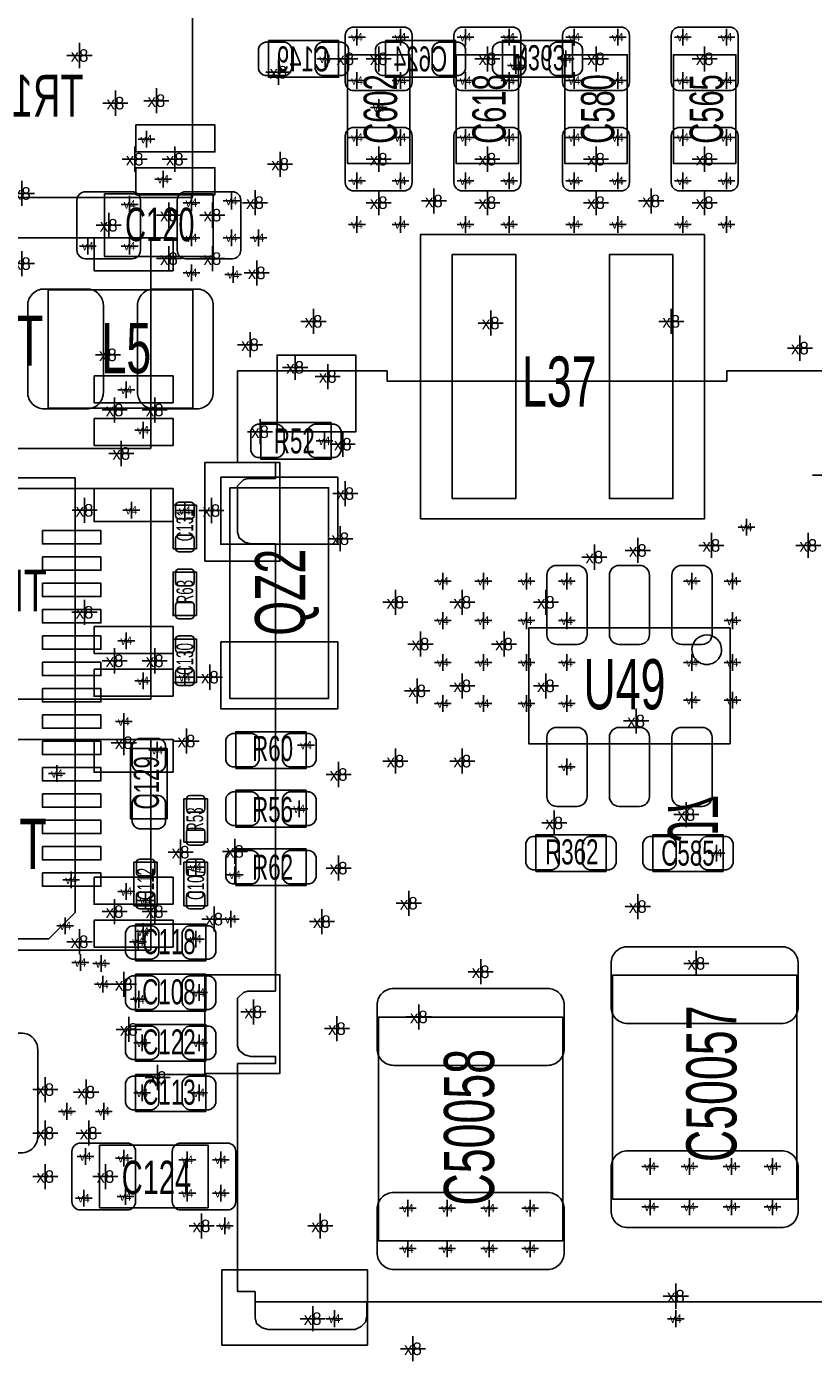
# Model space of a CAD drawing. Extents: x -84 to 336, y -47 to 250.
# Tile 33 of 40: x 4 to 16, y 8 to 29. Entities that reach past the tile are written whole.
import ezdxf
from ezdxf.enums import TextEntityAlignment as Align

# ---------------------------------------------------------------- set-up
doc = ezdxf.new("R2010")
doc.units = 0
for name, color, linetype in [('MA_NCLEGEND-1-2', 7, 'CONTINUOUS'), ('MA_NCLEGEND-14-15', 7, 'CONTINUOUS'), ('MA_NCLEGEND-15-16', 7, 'CONTINUOUS'), ('MA_NCLEGEND-2-3', 7, 'CONTINUOUS'), ('MA_NCLEGEND-3-14', 7, 'CONTINUOUS'), ('PG_ASSEMBLY_BOTTOM', 7, 'CONTINUOUS'), ('PG_ASSEMBLY_TOP', 7, 'CONTINUOUS'), ('PIN_BOTTOM', 7, 'CONTINUOUS'), ('PIN_TOP', 7, 'CONTINUOUS'), ('RD_ASSEMBLY_BOTTOM', 7, 'CONTINUOUS'), ('RD_ASSEMBLY_TOP', 7, 'CONTINUOUS')]:
    doc.layers.add(name, color=color, linetype=linetype)

# ---------------------------------------------------------------- blocks, each defined once
blk = doc.blocks.new('FIGURE_CROSS')
for points in [[(-0.5, 0), (0.5, 0)], [(0, 0.5), (0, -0.5)]]:
    blk.add_lwpolyline(points)

msp = doc.modelspace()

# ---------------------------------------------------------------- linework, layer by layer
at = {"layer": 'PG_ASSEMBLY_BOTTOM'}
for points in [[(1.659128, 29.209238), (1.659128, 26.009346), (6.158992, 26.009346), (6.158992, 29.209238), (1.659128, 29.209238)], [(1.024128, 25.399238), (1.024128, 22.199346), (5.523992, 22.199346), (5.523992, 25.399238), (1.024128, 25.399238)], [(20.301204, 23.376382), (14.278864, 23.376382), (14.278864, 23.22195), (9.116822, 23.22195), (9.116822, 23.376382), (6.844538, 23.376382), (6.844538, 21.986748), (7.418324, 21.986748), (7.418324, 21.743924), (6.99897, 21.743924), (6.93293, 21.72208), (6.844538, 21.633688), (6.844538, 20.927822), (6.866636, 20.839684), (6.955028, 20.77339), (7.043166, 20.751292), (7.418324, 20.751292), (7.418324, 13.956792), (6.99897, 13.956792), (6.93293, 13.934694), (6.844538, 13.846556), (6.844538, 13.118592), (6.866636, 13.052298), (6.955028, 12.986258), (7.043166, 12.96416), (7.418324, 12.96416), (7.418324, 12.85367), (6.844538, 12.85367), (6.844538, 9.39038), (7.10946, 9.39038), (7.10946, 9.235948), (21.801328, 9.235948)], [(1.024128, 21.589238), (1.024128, 18.389346), (5.523992, 18.389346), (5.523992, 21.589238), (1.024128, 21.589238)], [(1.024128, 17.779238), (1.024128, 14.579346), (5.523992, 14.579346), (5.523992, 17.779238), (1.024128, 17.779238)], [(8.807958, 9.235948), (8.807958, 9.015476), (8.78586, 8.927084), (8.71982, 8.861044), (8.631682, 8.816848), (7.308088, 8.816848), (7.219696, 8.838946), (7.131558, 8.904986), (7.10946, 8.993378), (7.10946, 9.235948)]]:
    msp.add_lwpolyline(points, dxfattribs=at)
for points in [[(7.31266, 28.396692), (8.37946, 28.396692), (8.37946, 27.837892), (7.31266, 27.837892)], [(9.09066, 28.396692), (10.15746, 28.396692), (10.15746, 27.837892), (9.09066, 27.837892)], [(11.93546, 27.837892), (10.86866, 27.837892), (10.86866, 28.396692), (11.93546, 28.396692)]]:
    msp.add_lwpolyline(points, close=True, dxfattribs=at)
at = {"layer": 'PG_ASSEMBLY_TOP'}
for points in [[(9.46404, 26.529792), (8.51408, 26.529792), (8.51408, 28.180792), (9.46404, 28.180792)], [(11.11504, 26.529792), (10.16508, 26.529792), (10.16508, 28.180792), (11.11504, 28.180792)], [(12.76604, 26.529792), (11.81608, 26.529792), (11.81608, 28.180792), (12.76604, 28.180792)], [(14.41704, 26.529792), (13.46708, 26.529792), (13.46708, 28.180792), (14.41704, 28.180792)], [(6.473698, 26.064972), (6.473698, 25.115012), (4.822698, 25.115012), (4.822698, 26.064972)], [(13.94206, 25.450292), (9.62406, 25.450292), (9.62406, 21.132292), (13.94206, 21.132292)], [(8.26516, 22.593554), (7.19836, 22.593554), (7.19836, 22.034754), (8.26516, 22.034754)], [(6.81736, 17.335754), (7.88416, 17.335754), (7.88416, 17.894554), (6.81736, 17.894554)], [(5.77596, 16.573754), (5.77596, 17.640554), (5.21716, 17.640554), (5.21716, 16.573754)], [(7.88416, 17.005554), (6.81736, 17.005554), (6.81736, 16.446754), (7.88416, 16.446754)], [(11.37666, 15.772892), (12.44346, 15.772892), (12.44346, 16.331692), (11.37666, 16.331692)], [(13.15466, 15.772892), (14.22146, 15.772892), (14.22146, 16.331692), (13.15466, 16.331692)], [(6.81736, 15.557754), (7.88416, 15.557754), (7.88416, 16.116554), (6.81736, 16.116554)], [(5.29336, 14.414754), (6.36016, 14.414754), (6.36016, 14.973554), (5.29336, 14.973554)], [(6.36016, 14.211554), (5.29336, 14.211554), (5.29336, 13.652754), (6.36016, 13.652754)], [(5.29336, 12.890754), (6.36016, 12.890754), (6.36016, 13.449554), (5.29336, 13.449554)], [(5.29336, 12.128754), (6.36016, 12.128754), (6.36016, 12.687554), (5.29336, 12.687554)], [(4.74726, 10.663174), (4.74726, 11.613134), (6.39826, 11.613134), (6.39826, 10.663174)]]:
    msp.add_lwpolyline(points, close=True, dxfattribs=at)
for points in [[(3.964686, 22.811232), (3.964686, 24.611076), (6.164834, 24.611076), (6.164834, 22.811232), (3.964686, 22.811232)], [(4.37388, 21.750274), (-2.62636, 21.750274), (-2.62636, 14.750034), (3.97383, 14.750034), (4.37388, 15.150084), (4.37388, 21.750274)], [(6.727698, 21.6027), (6.727698, 18.402808), (8.227822, 18.402808), (8.227822, 21.6027), (6.727698, 21.6027)], [(6.22046, 20.675854), (6.22046, 21.336254), (5.86486, 21.336254), (5.86486, 20.675854), (6.22046, 20.675854)], [(6.22046, 19.659854), (6.22046, 20.320254), (5.86486, 20.320254), (5.86486, 19.659854), (6.22046, 19.659854)], [(14.329156, 19.472402), (14.329156, 17.712182), (11.268964, 17.712182), (11.268964, 19.472402), (14.329156, 19.472402)], [(5.86486, 19.304254), (5.86486, 18.643854), (6.22046, 18.643854), (6.22046, 19.304254), (5.86486, 19.304254)], [(6.38556, 16.218154), (6.38556, 16.878554), (6.02996, 16.878554), (6.02996, 16.218154), (6.38556, 16.218154)], [(5.26796, 15.913354), (5.26796, 15.252954), (5.62356, 15.252954), (5.62356, 15.913354), (5.26796, 15.913354)], [(6.02996, 15.913354), (6.02996, 15.252954), (6.38556, 15.252954), (6.38556, 15.913354), (6.02996, 15.913354)], [(15.342108, 10.79627), (15.342108, 14.196314), (12.542012, 14.196314), (12.542012, 10.79627), (15.342108, 10.79627)], [(11.786108, 10.16127), (11.786108, 13.561314), (8.986012, 13.561314), (8.986012, 10.16127), (11.786108, 10.16127)]]:
    msp.add_lwpolyline(points, dxfattribs=at)
msp.add_lwpolyline([(14.198854, 19.142202, 0.999835), (13.749274, 19.142456, 1.000165), (14.198854, 19.142202)], format="xyb", dxfattribs=at)
at = {"layer": 'PIN_BOTTOM'}
for points in [[(7.26186, 28.371292), (7.56666, 28.371292, -0.294587), (7.66826, 28.269692), (7.66826, 27.964892, -0.294587), (7.56666, 27.863292), (7.26186, 27.863292, -0.294587), (7.16026, 27.964892), (7.16026, 28.269692, -0.294587)], [(8.12546, 28.371292), (8.43026, 28.371292, -0.294587), (8.53186, 28.269692), (8.53186, 27.964892, -0.294587), (8.43026, 27.863292), (8.12546, 27.863292, -0.294587), (8.02386, 27.964892), (8.02386, 28.269692, -0.294587)], [(9.03986, 28.371292), (9.34466, 28.371292, -0.294587), (9.44626, 28.269692), (9.44626, 27.964892, -0.294587), (9.34466, 27.863292), (9.03986, 27.863292, -0.294587), (8.93826, 27.964892), (8.93826, 28.269692, -0.294587)], [(9.90346, 28.371292), (10.20826, 28.371292, -0.294587), (10.30986, 28.269692), (10.30986, 27.964892, -0.294587), (10.20826, 27.863292), (9.90346, 27.863292, -0.294587), (9.80186, 27.964892), (9.80186, 28.269692, -0.294587)], [(11.12266, 27.863292), (10.81786, 27.863292, -0.294587), (10.71626, 27.964892), (10.71626, 28.269692, -0.294587), (10.81786, 28.371292), (11.12266, 28.371292, -0.294587), (11.22426, 28.269692), (11.22426, 27.964892, -0.294587)], [(11.98626, 27.863292), (11.68146, 27.863292, -0.294587), (11.57986, 27.964892), (11.57986, 28.269692, -0.294587), (11.68146, 28.371292), (11.98626, 28.371292, -0.294587), (12.08786, 28.269692), (12.08786, 27.964892, -0.294587)]]:
    msp.add_lwpolyline(points, format="xyb", close=True, dxfattribs=at)
for points in [[(5.299202, 27.114246), (5.299202, 26.70429), (6.499098, 26.70429), (6.499098, 27.114246)], [(5.299202, 26.46426), (5.299202, 26.054304), (6.499098, 26.054304), (6.499098, 26.46426)], [(4.664202, 25.399365), (4.664202, 24.899239), (5.864098, 24.899239), (5.864098, 25.399365)], [(7.445756, 22.449536), (8.639556, 22.449536), (8.639556, 23.617936), (7.445756, 23.617936)], [(4.664202, 23.304246), (4.664202, 22.89429), (5.864098, 22.89429), (5.864098, 23.304246)], [(4.664202, 22.65426), (4.664202, 22.244304), (5.864098, 22.244304), (5.864098, 22.65426)], [(6.345936, 20.484592), (7.488936, 20.484592), (7.488936, 21.983192), (6.345936, 21.983192)], [(4.664202, 21.589365), (4.664202, 21.089239), (5.864098, 21.089239), (5.864098, 21.589365)], [(4.664202, 19.494246), (4.664202, 19.08429), (5.864098, 19.08429), (5.864098, 19.494246)], [(4.664202, 18.84426), (4.664202, 18.434304), (5.864098, 18.434304), (5.864098, 18.84426)], [(4.664202, 17.779365), (4.664202, 17.279239), (5.864098, 17.279239), (5.864098, 17.779365)], [(4.664202, 15.684246), (4.664202, 15.27429), (5.864098, 15.27429), (5.864098, 15.684246)], [(4.664202, 15.03426), (4.664202, 14.624304), (5.864098, 14.624304), (5.864098, 15.03426)], [(6.345936, 12.704572), (7.488936, 12.704572), (7.488936, 14.203172), (6.345936, 14.203172)], [(6.607556, 8.577326), (8.817356, 8.577326), (8.817356, 9.720326), (6.607556, 9.720326)]]:
    msp.add_lwpolyline(points, close=True, dxfattribs=at)
at = {"layer": 'PIN_TOP'}
for points in [[(9.37006, 27.634692), (8.60806, 27.634692, -0.414214), (8.48106, 27.761692), (8.48106, 28.472892, -0.414214), (8.60806, 28.599892), (9.37006, 28.599892, -0.414214), (9.49706, 28.472892), (9.49706, 27.761692, -0.414214)], [(11.02106, 27.634692), (10.25906, 27.634692, -0.414214), (10.13206, 27.761692), (10.13206, 28.472892, -0.414214), (10.25906, 28.599892), (11.02106, 28.599892, -0.414214), (11.14806, 28.472892), (11.14806, 27.761692, -0.414214)], [(12.67206, 27.634692), (11.91006, 27.634692, -0.414214), (11.78306, 27.761692), (11.78306, 28.472892, -0.414214), (11.91006, 28.599892), (12.67206, 28.599892, -0.414214), (12.79906, 28.472892), (12.79906, 27.761692, -0.414214)], [(14.32306, 27.634692), (13.56106, 27.634692, -0.414214), (13.43406, 27.761692), (13.43406, 28.472892, -0.414214), (13.56106, 28.599892), (14.32306, 28.599892, -0.414214), (14.45006, 28.472892), (14.45006, 27.761692, -0.414214)], [(9.37006, 26.110692), (8.60806, 26.110692, -0.414214), (8.48106, 26.237692), (8.48106, 26.948892, -0.414214), (8.60806, 27.075892), (9.37006, 27.075892, -0.414214), (9.49706, 26.948892), (9.49706, 26.237692, -0.414214)], [(11.02106, 26.110692), (10.25906, 26.110692, -0.414214), (10.13206, 26.237692), (10.13206, 26.948892, -0.414214), (10.25906, 27.075892), (11.02106, 27.075892, -0.414214), (11.14806, 26.948892), (11.14806, 26.237692, -0.414214)], [(12.67206, 26.110692), (11.91006, 26.110692, -0.414214), (11.78306, 26.237692), (11.78306, 26.948892, -0.414214), (11.91006, 27.075892), (12.67206, 27.075892, -0.414214), (12.79906, 26.948892), (12.79906, 26.237692, -0.414214)], [(14.32306, 26.110692), (13.56106, 26.110692, -0.414214), (13.43406, 26.237692), (13.43406, 26.948892, -0.414214), (13.56106, 27.075892), (14.32306, 27.075892, -0.414214), (14.45006, 26.948892), (14.45006, 26.237692, -0.414214)], [(5.368798, 25.970992), (5.368798, 25.208992, -0.414214), (5.241798, 25.081992), (4.530598, 25.081992, -0.414214), (4.403598, 25.208992), (4.403598, 25.970992, -0.414214), (4.530598, 26.097992), (5.241798, 26.097992, -0.414214)], [(6.892798, 25.970992), (6.892798, 25.208992, -0.414214), (6.765798, 25.081992), (6.054598, 25.081992, -0.414214), (5.927598, 25.208992), (5.927598, 25.970992, -0.414214), (6.054598, 26.097992), (6.765798, 26.097992, -0.414214)], [(3.904742, 24.621236), (4.554982, 24.621236, -0.41444), (4.804918, 24.371046), (4.804918, 23.051262, -0.41444), (4.554982, 22.801072), (3.904742, 22.801072, -0.41444), (3.654806, 23.051262), (3.654806, 24.371046, -0.41444)], [(6.224778, 22.801072), (5.574538, 22.801072, -0.41444), (5.324602, 23.051262), (5.324602, 24.371046, -0.41444), (5.574538, 24.621236), (6.224778, 24.621236, -0.41444), (6.474714, 24.371046), (6.474714, 23.051262, -0.41444)], [(7.45236, 22.568154), (7.14756, 22.568154, 0.294587), (7.04596, 22.466554), (7.04596, 22.161754, 0.294587), (7.14756, 22.060154), (7.45236, 22.060154, 0.294587), (7.55396, 22.161754), (7.55396, 22.466554, 0.294587)], [(8.31596, 22.568154), (8.01116, 22.568154, 0.294587), (7.90956, 22.466554), (7.90956, 22.161754, 0.294587), (8.01116, 22.060154), (8.31596, 22.060154, 0.294587), (8.41756, 22.161754), (8.41756, 22.466554, 0.294587)], [(5.95376, 21.12899, -0.414214), (5.90296, 21.17979), (5.90296, 21.33219, -0.414214), (5.95376, 21.38299), (6.13156, 21.38299, -0.414214), (6.18236, 21.33219), (6.18236, 21.17979, -0.414214), (6.13156, 21.12899)], [(5.95376, 20.629118, -0.414214), (5.90296, 20.679918), (5.90296, 20.832318, -0.414214), (5.95376, 20.883118), (6.13156, 20.883118, -0.414214), (6.18236, 20.832318), (6.18236, 20.679918, -0.414214), (6.13156, 20.629118)], [(5.95376, 20.11299, -0.414214), (5.90296, 20.16379), (5.90296, 20.31619, -0.414214), (5.95376, 20.36699), (6.13156, 20.36699, -0.414214), (6.18236, 20.31619), (6.18236, 20.16379, -0.414214), (6.13156, 20.11299)], [(12.154154, 20.272502), (12.154154, 19.372326, -0.414613), (12.00404, 19.222466), (11.69416, 19.222466, -0.414613), (11.544046, 19.372326), (11.544046, 20.272502, -0.414613), (11.69416, 20.422362), (12.00404, 20.422362, -0.414613)], [(13.104114, 20.272502), (13.104114, 19.372326, -0.414613), (12.954, 19.222466), (12.64412, 19.222466, -0.414613), (12.494006, 19.372326), (12.494006, 20.272502, -0.414613), (12.64412, 20.422362), (12.954, 20.422362, -0.414613)], [(14.054074, 20.272502), (14.054074, 19.372326, -0.414613), (13.90396, 19.222466), (13.59408, 19.222466, -0.414613), (13.443966, 19.372326), (13.443966, 20.272502, -0.414613), (13.59408, 20.422362), (13.90396, 20.422362, -0.414613)], [(5.95376, 19.613118, -0.414214), (5.90296, 19.663918), (5.90296, 19.816318, -0.414214), (5.95376, 19.867118), (6.13156, 19.867118, -0.414214), (6.18236, 19.816318), (6.18236, 19.663918, -0.414214), (6.13156, 19.613118)], [(6.13156, 19.35099, -0.414214), (6.18236, 19.30019), (6.18236, 19.14779, -0.414214), (6.13156, 19.09699), (5.95376, 19.09699, -0.414214), (5.90296, 19.14779), (5.90296, 19.30019, -0.414214), (5.95376, 19.35099)], [(6.13156, 18.851118, -0.414214), (6.18236, 18.800318), (6.18236, 18.647918, -0.414214), (6.13156, 18.597118), (5.95376, 18.597118, -0.414214), (5.90296, 18.647918), (5.90296, 18.800318, -0.414214), (5.95376, 18.851118)], [(6.76656, 17.361154), (7.07136, 17.361154, 0.294587), (7.17296, 17.462754), (7.17296, 17.767554, 0.294587), (7.07136, 17.869154), (6.76656, 17.869154, 0.294587), (6.66496, 17.767554), (6.66496, 17.462754, 0.294587)], [(7.63016, 17.361154), (7.93496, 17.361154, 0.294587), (8.03656, 17.462754), (8.03656, 17.767554, 0.294587), (7.93496, 17.869154), (7.63016, 17.869154, 0.294587), (7.52856, 17.767554), (7.52856, 17.462754, 0.294587)], [(11.544046, 16.912082), (11.544046, 17.812258, -0.414613), (11.69416, 17.962118), (12.00404, 17.962118, -0.414613), (12.154154, 17.812258), (12.154154, 16.912082, -0.414613), (12.00404, 16.762222), (11.69416, 16.762222, -0.414613)], [(12.494006, 16.912082), (12.494006, 17.812258, -0.414613), (12.64412, 17.962118), (12.954, 17.962118, -0.414613), (13.104114, 17.812258), (13.104114, 16.912082, -0.414613), (12.954, 16.762222), (12.64412, 16.762222, -0.414613)], [(13.443966, 16.912082), (13.443966, 17.812258, -0.414613), (13.59408, 17.962118), (13.90396, 17.962118, -0.414613), (14.054074, 17.812258), (14.054074, 16.912082, -0.414613), (13.90396, 16.762222), (13.59408, 16.762222, -0.414613)], [(5.75056, 17.386554), (5.75056, 17.691354, 0.294587), (5.64896, 17.792954), (5.34416, 17.792954, 0.294587), (5.24256, 17.691354), (5.24256, 17.386554, 0.294587), (5.34416, 17.284954), (5.64896, 17.284954, 0.294587)], [(5.75056, 16.522954), (5.75056, 16.827754, 0.294587), (5.64896, 16.929354), (5.34416, 16.929354, 0.294587), (5.24256, 16.827754), (5.24256, 16.522954, 0.294587), (5.34416, 16.421354), (5.64896, 16.421354, 0.294587)], [(6.11886, 16.67129, -0.414214), (6.06806, 16.72209), (6.06806, 16.87449, -0.414214), (6.11886, 16.92529), (6.29666, 16.92529, -0.414214), (6.34746, 16.87449), (6.34746, 16.72209, -0.414214), (6.29666, 16.67129)], [(7.07136, 16.980154), (6.76656, 16.980154, 0.294587), (6.66496, 16.878554), (6.66496, 16.573754, 0.294587), (6.76656, 16.472154), (7.07136, 16.472154, 0.294587), (7.17296, 16.573754), (7.17296, 16.878554, 0.294587)], [(7.93496, 16.980154), (7.63016, 16.980154, 0.294587), (7.52856, 16.878554), (7.52856, 16.573754, 0.294587), (7.63016, 16.472154), (7.93496, 16.472154, 0.294587), (8.03656, 16.573754), (8.03656, 16.878554, 0.294587)], [(6.11886, 16.171418, -0.414214), (6.06806, 16.222218), (6.06806, 16.374618, -0.414214), (6.11886, 16.425418), (6.29666, 16.425418, -0.414214), (6.34746, 16.374618), (6.34746, 16.222218, -0.414214), (6.29666, 16.171418)], [(11.32586, 15.798292), (11.63066, 15.798292, 0.294587), (11.73226, 15.899892), (11.73226, 16.204692, 0.294587), (11.63066, 16.306292), (11.32586, 16.306292, 0.294587), (11.22426, 16.204692), (11.22426, 15.899892, 0.294587)], [(12.18946, 15.798292), (12.49426, 15.798292, 0.294587), (12.59586, 15.899892), (12.59586, 16.204692, 0.294587), (12.49426, 16.306292), (12.18946, 16.306292, 0.294587), (12.08786, 16.204692), (12.08786, 15.899892, 0.294587)], [(13.10386, 15.798292), (13.40866, 15.798292, 0.294587), (13.51026, 15.899892), (13.51026, 16.204692, 0.294587), (13.40866, 16.306292), (13.10386, 16.306292, 0.294587), (13.00226, 16.204692), (13.00226, 15.899892, 0.294587)], [(13.96746, 15.798292), (14.27226, 15.798292, 0.294587), (14.37386, 15.899892), (14.37386, 16.204692, 0.294587), (14.27226, 16.306292), (13.96746, 16.306292, 0.294587), (13.86586, 16.204692), (13.86586, 15.899892, 0.294587)], [(6.76656, 15.583154), (7.07136, 15.583154, 0.294587), (7.17296, 15.684754), (7.17296, 15.989554, 0.294587), (7.07136, 16.091154), (6.76656, 16.091154, 0.294587), (6.66496, 15.989554), (6.66496, 15.684754, 0.294587)], [(7.63016, 15.583154), (7.93496, 15.583154, 0.294587), (8.03656, 15.684754), (8.03656, 15.989554, 0.294587), (7.93496, 16.091154), (7.63016, 16.091154, 0.294587), (7.52856, 15.989554), (7.52856, 15.684754, 0.294587)], [(5.53466, 15.96009, -0.414214), (5.58546, 15.90929), (5.58546, 15.75689, -0.414214), (5.53466, 15.70609), (5.35686, 15.70609, -0.414214), (5.30606, 15.75689), (5.30606, 15.90929, -0.414214), (5.35686, 15.96009)], [(6.29666, 15.96009, -0.414214), (6.34746, 15.90929), (6.34746, 15.75689, -0.414214), (6.29666, 15.70609), (6.11886, 15.70609, -0.414214), (6.06806, 15.75689), (6.06806, 15.90929, -0.414214), (6.11886, 15.96009)], [(5.53466, 15.460218, -0.414214), (5.58546, 15.409418), (5.58546, 15.257018, -0.414214), (5.53466, 15.206218), (5.35686, 15.206218, -0.414214), (5.30606, 15.257018), (5.30606, 15.409418, -0.414214), (5.35686, 15.460218)], [(6.29666, 15.460218, -0.414214), (6.34746, 15.409418), (6.34746, 15.257018, -0.414214), (6.29666, 15.206218), (6.11886, 15.206218, -0.414214), (6.06806, 15.257018), (6.06806, 15.409418, -0.414214), (6.11886, 15.460218)], [(5.24256, 14.440154), (5.54736, 14.440154, 0.294587), (5.64896, 14.541754), (5.64896, 14.846554, 0.294587), (5.54736, 14.948154), (5.24256, 14.948154, 0.294587), (5.14096, 14.846554), (5.14096, 14.541754, 0.294587)], [(6.10616, 14.440154), (6.41096, 14.440154, 0.294587), (6.51256, 14.541754), (6.51256, 14.846554, 0.294587), (6.41096, 14.948154), (6.10616, 14.948154, 0.294587), (6.00456, 14.846554), (6.00456, 14.541754, 0.294587)], [(15.11046, 13.462), (12.77366, 13.462, -0.414214), (12.51966, 13.716), (12.51966, 14.3764, -0.414214), (12.77366, 14.6304), (15.11046, 14.6304, -0.414214), (15.36446, 14.3764), (15.36446, 13.716, -0.414214)], [(5.54736, 14.186154), (5.24256, 14.186154, 0.294587), (5.14096, 14.084554), (5.14096, 13.779754, 0.294587), (5.24256, 13.678154), (5.54736, 13.678154, 0.294587), (5.64896, 13.779754), (5.64896, 14.084554, 0.294587)], [(6.41096, 14.186154), (6.10616, 14.186154, 0.294587), (6.00456, 14.084554), (6.00456, 13.779754, 0.294587), (6.10616, 13.678154), (6.41096, 13.678154, 0.294587), (6.51256, 13.779754), (6.51256, 14.084554, 0.294587)], [(11.55446, 12.827), (9.21766, 12.827, -0.414214), (8.96366, 13.081), (8.96366, 13.7414, -0.414214), (9.21766, 13.9954), (11.55446, 13.9954, -0.414214), (11.80846, 13.7414), (11.80846, 13.081, -0.414214)], [(5.24256, 12.916154), (5.54736, 12.916154, 0.294587), (5.64896, 13.017754), (5.64896, 13.322554, 0.294587), (5.54736, 13.424154), (5.24256, 13.424154, 0.294587), (5.14096, 13.322554), (5.14096, 13.017754, 0.294587)], [(6.10616, 12.916154), (6.41096, 12.916154, 0.294587), (6.51256, 13.017754), (6.51256, 13.322554, 0.294587), (6.41096, 13.424154), (6.10616, 13.424154, 0.294587), (6.00456, 13.322554), (6.00456, 13.017754, 0.294587)], [(3.557778, 11.498072), (2.907538, 11.498072, -0.41444), (2.657602, 11.748262), (2.657602, 13.068046, -0.41444), (2.907538, 13.318236), (3.557778, 13.318236, -0.41444), (3.807714, 13.068046), (3.807714, 11.748262, -0.41444)], [(5.24256, 12.154154), (5.54736, 12.154154, 0.294587), (5.64896, 12.255754), (5.64896, 12.560554, 0.294587), (5.54736, 12.662154), (5.24256, 12.662154, 0.294587), (5.14096, 12.560554), (5.14096, 12.255754, 0.294587)], [(6.10616, 12.154154), (6.41096, 12.154154, 0.294587), (6.51256, 12.255754), (6.51256, 12.560554, 0.294587), (6.41096, 12.662154), (6.10616, 12.662154, 0.294587), (6.00456, 12.560554), (6.00456, 12.255754, 0.294587)], [(4.32816, 10.757154), (4.32816, 11.519154, -0.414214), (4.45516, 11.646154), (5.16636, 11.646154, -0.414214), (5.29336, 11.519154), (5.29336, 10.757154, -0.414214), (5.16636, 10.630154), (4.45516, 10.630154, -0.414214)], [(5.85216, 10.757154), (5.85216, 11.519154, -0.414214), (5.97916, 11.646154), (6.69036, 11.646154, -0.414214), (6.81736, 11.519154), (6.81736, 10.757154, -0.414214), (6.69036, 10.630154), (5.97916, 10.630154, -0.414214)], [(15.11046, 10.362184), (12.77366, 10.362184, -0.414214), (12.51966, 10.616184), (12.51966, 11.276584, -0.414214), (12.77366, 11.530584), (15.11046, 11.530584, -0.414214), (15.36446, 11.276584), (15.36446, 10.616184, -0.414214)], [(11.55446, 9.727184), (9.21766, 9.727184, -0.414214), (8.96366, 9.981184), (8.96366, 10.641584, -0.414214), (9.21766, 10.895584), (11.55446, 10.895584, -0.414214), (11.80846, 10.641584), (11.80846, 9.981184, -0.414214)]]:
    msp.add_lwpolyline(points, format="xyb", close=True, dxfattribs=at)
for points in [[(11.07186, 25.145492), (11.07186, 21.437092), (10.10666, 21.437092), (10.10666, 25.145492)], [(13.45946, 25.145492), (13.45946, 21.437092), (12.49426, 21.437092), (12.49426, 25.145492)], [(6.58876, 21.760688), (8.36676, 21.760688), (8.36676, 20.744688), (6.58876, 20.744688)], [(3.879342, 20.951698), (4.768342, 20.951698), (4.768342, 20.748498), (3.879342, 20.748498)], [(3.879342, 20.551648), (4.768342, 20.551648), (4.768342, 20.348448), (3.879342, 20.348448)], [(3.879342, 20.151852), (4.768342, 20.151852), (4.768342, 19.948652), (3.879342, 19.948652)], [(3.879342, 19.751802), (4.768342, 19.751802), (4.768342, 19.548602), (3.879342, 19.548602)], [(3.879342, 19.351752), (4.768342, 19.351752), (4.768342, 19.148552), (3.879342, 19.148552)], [(6.58876, 19.26082), (8.36676, 19.26082), (8.36676, 18.24482), (6.58876, 18.24482)], [(3.879342, 18.951702), (4.768342, 18.951702), (4.768342, 18.748502), (3.879342, 18.748502)], [(3.879342, 18.551652), (4.768342, 18.551652), (4.768342, 18.348452), (3.879342, 18.348452)], [(3.879342, 18.151856), (4.768342, 18.151856), (4.768342, 17.948656), (3.879342, 17.948656)], [(3.879342, 17.751806), (4.768342, 17.751806), (4.768342, 17.548606), (3.879342, 17.548606)], [(3.879342, 17.351756), (4.768342, 17.351756), (4.768342, 17.148556), (3.879342, 17.148556)], [(3.879342, 16.951706), (4.768342, 16.951706), (4.768342, 16.748506), (3.879342, 16.748506)], [(3.879342, 16.551656), (4.768342, 16.551656), (4.768342, 16.348456), (3.879342, 16.348456)], [(3.879342, 16.15186), (4.768342, 16.15186), (4.768342, 15.94866), (3.879342, 15.94866)], [(3.879342, 15.75181), (4.768342, 15.75181), (4.768342, 15.54861), (3.879342, 15.54861)]]:
    msp.add_lwpolyline(points, close=True, dxfattribs=at)

# ---------------------------------------------------------------- block references
at = {"layer": 'MA_NCLEGEND-1-2', "xscale": 0.254, "yscale": 0.254}
for p in [(8.65886, 28.447492), (9.31926, 28.447492), (10.30986, 28.447492), (10.97026, 28.447492), (11.96086, 28.447492), (12.62126, 28.447492), (13.61186, 28.447492), (14.27226, 28.447492), (8.65886, 27.787092), (9.31926, 27.787092), (10.30986, 27.787092), (10.97026, 27.787092), (11.96086, 27.787092), (12.62126, 27.787092), (13.61186, 27.787092), (14.27226, 27.787092), (8.65886, 26.923492), (9.31926, 26.923492), (10.30986, 26.923492), (10.97026, 26.923492), (11.96086, 26.923492), (12.62126, 26.923492), (13.61186, 26.923492), (14.27226, 26.923492), (8.65886, 26.263092), (9.31926, 26.263092), (10.30986, 26.263092), (10.97026, 26.263092), (11.96086, 26.263092), (12.62126, 26.263092), (13.61186, 26.263092), (14.27226, 26.263092), (5.20446, 25.907492), (6.14426, 25.932892), (6.75386, 25.958292), (8.65886, 25.602692), (9.31926, 25.602692), (10.30986, 25.602692), (10.97026, 25.602692), (11.96086, 25.602692), (12.62126, 25.602692), (13.61186, 25.602692), (14.27226, 25.602692), (4.56946, 25.272492), (5.20446, 25.272492), (6.14426, 25.399492), (6.75386, 25.399492), (7.16026, 25.399492), (6.14426, 24.866092), (6.77926, 24.840692), (8.16356, 22.314154), (5.22986, 21.259546), (6.04266, 21.25599), (14.57706, 21.005292), (9.96442, 20.182332), (10.5791, 20.182332), (11.23442, 20.182332), (11.8491, 20.182332), (13.74902, 20.182332), (14.3637, 20.182332), (9.96442, 19.582892), (10.5791, 19.582892), (11.23442, 19.582892), (11.8491, 19.582892), (14.3637, 19.582892), (9.96442, 18.947892), (10.5791, 18.947892), (11.23442, 18.947892), (11.8491, 18.947892), (13.74902, 18.947892), (14.3637, 18.947892), (6.04266, 18.724118), (13.74902, 18.373852), (14.3637, 18.373852), (9.96442, 18.323052), (10.5791, 18.323052), (11.23442, 18.323052), (11.8491, 18.323052), (5.11556, 18.050256), (5.62356, 17.615154), (7.88416, 17.691354), (11.8491, 17.36217), (4.09956, 17.259554), (7.78256, 16.726154), (14.11986, 16.052292), (6.20776, 15.837154), (6.80466, 15.722092), (4.31546, 15.645892), (5.44576, 15.333218), (4.22656, 14.948154), (5.33146, 14.706092), (6.20776, 14.744954), (4.45516, 14.389354), (4.77266, 14.375892), (4.79806, 14.059154), (6.25856, 13.932154), (5.34416, 13.830554), (5.39496, 13.170154), (6.25856, 13.170154), (5.39496, 12.408154), (6.25856, 12.408154), (4.25196, 12.128754), (4.81076, 12.128754), (4.53136, 11.442954), (5.11556, 11.417554), (6.08076, 11.392154), (6.58876, 11.392154), (13.11402, 11.292332), (13.71346, 11.292332), (14.34846, 11.292332), (14.9733, 11.292332), (5.14096, 10.833354), (6.08076, 10.884154), (6.58876, 10.884154), (4.50596, 10.807954), (9.43102, 10.657332), (10.03046, 10.657332), (10.66546, 10.657332), (11.2903, 10.657332), (13.11402, 10.677652), (13.71346, 10.677652), (14.34846, 10.677652), (14.9733, 10.677652), (6.65226, 10.388092), (9.43102, 10.042652), (10.03046, 10.042652), (10.66546, 10.042652), (11.2903, 10.042652)]:
    msp.add_blockref('FIGURE_CROSS', p, dxfattribs=at)
at = {"layer": 'MA_NCLEGEND-14-15', "xscale": 0.254, "yscale": 0.254}
for p in [(8.17626, 28.117292), (11.83386, 28.117292), (11.07186, 28.015692), (8.98906, 27.380692), (5.45846, 26.898092), (5.71246, 26.288492), (5.15366, 23.088092), (5.40766, 22.478492), (5.15366, 19.278092), (5.40766, 18.668492), (5.15366, 15.468092), (6.74116, 15.049246), (5.40766, 14.858492), (6.65226, 10.388092), (8.31596, 8.979154), (13.504418, 8.979154)]:
    msp.add_blockref('FIGURE_CROSS', p, dxfattribs=at)
at = {"layer": 'MA_NCLEGEND-15-16', "xscale": 0.254, "yscale": 0.254}
for p in [(8.17626, 28.117292), (11.83386, 28.117292), (11.07186, 28.015692), (8.98906, 27.380692), (5.45846, 26.898092), (5.71246, 26.288492), (5.15366, 23.088092), (5.40766, 22.478492), (5.15366, 19.278092), (5.40766, 18.668492), (5.15366, 15.468092), (5.40766, 14.858492), (6.65226, 10.388092), (8.31596, 8.979154)]:
    msp.add_blockref('FIGURE_CROSS', p, dxfattribs=at)
at = {"layer": 'MA_NCLEGEND-2-3', "xscale": 0.254, "yscale": 0.254}
for p in [(8.65886, 28.447492), (9.31926, 28.447492), (10.30986, 28.447492), (10.97026, 28.447492), (11.96086, 28.447492), (12.62126, 28.447492), (13.61186, 28.447492), (14.27226, 28.447492), (8.65886, 27.787092), (9.31926, 27.787092), (10.30986, 27.787092), (10.97026, 27.787092), (11.96086, 27.787092), (12.62126, 27.787092), (13.61186, 27.787092), (14.27226, 27.787092), (8.65886, 26.923492), (9.31926, 26.923492), (10.30986, 26.923492), (10.97026, 26.923492), (11.96086, 26.923492), (12.62126, 26.923492), (13.61186, 26.923492), (14.27226, 26.923492), (8.65886, 26.263092), (9.31926, 26.263092), (10.30986, 26.263092), (10.97026, 26.263092), (11.96086, 26.263092), (12.62126, 26.263092), (13.61186, 26.263092), (14.27226, 26.263092), (5.20446, 25.907492), (6.14426, 25.932892), (6.75386, 25.958292), (8.65886, 25.602692), (9.31926, 25.602692), (10.30986, 25.602692), (10.97026, 25.602692), (11.96086, 25.602692), (12.62126, 25.602692), (13.61186, 25.602692), (14.27226, 25.602692), (4.56946, 25.272492), (5.20446, 25.272492), (6.14426, 25.399492), (6.75386, 25.399492), (7.16026, 25.399492), (6.14426, 24.866092), (6.77926, 24.840692), (8.16356, 22.314154), (5.22986, 21.259546), (6.04266, 21.25599), (14.57706, 21.005292), (9.96442, 20.182332), (10.5791, 20.182332), (11.23442, 20.182332), (11.8491, 20.182332), (9.96442, 19.582892), (10.5791, 19.582892), (11.23442, 19.582892), (11.8491, 19.582892), (9.96442, 18.947892), (10.5791, 18.947892), (11.23442, 18.947892), (11.8491, 18.947892), (6.04266, 18.724118), (9.96442, 18.323052), (10.5791, 18.323052), (11.23442, 18.323052), (11.8491, 18.323052), (5.11556, 18.050256), (5.62356, 17.615154), (7.88416, 17.691354), (11.8491, 17.36217), (4.09956, 17.259554), (7.78256, 16.726154), (14.11986, 16.052292), (6.20776, 15.837154), (6.80466, 15.722092), (4.31546, 15.645892), (4.22656, 14.948154), (5.33146, 14.706092), (4.45516, 14.389354), (4.77266, 14.375892), (4.79806, 14.059154), (5.34416, 13.830554), (5.39496, 13.170154), (5.39496, 12.408154), (4.25196, 12.128754), (4.81076, 12.128754), (4.53136, 11.442954), (5.11556, 11.417554), (13.11402, 11.292332), (13.71346, 11.292332), (14.34846, 11.292332), (14.9733, 11.292332), (5.14096, 10.833354), (4.50596, 10.807954), (9.43102, 10.657332), (10.03046, 10.657332), (10.66546, 10.657332), (11.2903, 10.657332), (13.11402, 10.677652), (13.71346, 10.677652), (14.34846, 10.677652), (14.9733, 10.677652), (6.65226, 10.388092), (9.43102, 10.042652), (10.03046, 10.042652), (10.66546, 10.042652), (11.2903, 10.042652), (13.504418, 8.979154)]:
    msp.add_blockref('FIGURE_CROSS', p, dxfattribs=at)
at = {"layer": 'MA_NCLEGEND-3-14', "xscale": 0.381, "yscale": 0.381}
for p in [(4.44246, 28.168092), (8.48106, 28.117292), (8.98906, 28.117292), (10.64006, 28.117292), (12.29106, 28.117292), (13.94206, 28.117292), (7.46506, 27.914092), (4.98856, 27.444954), (5.61086, 27.482292), (5.28066, 26.593292), (5.89026, 26.593292), (8.98906, 26.593292), (10.64006, 26.593292), (12.29106, 26.593292), (13.94206, 26.593292), (7.49046, 26.517092), (3.56616, 26.073354), (7.10946, 25.932892), (8.98906, 25.932892), (9.82726, 25.958292), (10.64006, 25.932892), (12.29106, 25.932892), (13.12926, 25.958292), (13.94206, 25.932892), (4.886198, 25.589992), (5.80136, 25.743154), (6.46176, 25.743154), (3.56616, 25.006554), (5.80136, 25.082754), (6.46176, 25.082754), (7.13486, 24.866092), (7.99846, 24.129492), (10.69086, 24.104092), (13.43406, 24.129492), (7.03326, 23.773892), (4.87426, 23.621492), (15.38986, 23.723092), (7.71906, 23.430992), (8.21436, 23.291292), (4.97586, 22.783292), (5.58546, 22.783292), (7.18566, 22.453092), (5.07746, 22.122892), (8.44296, 22.263354), (15.77086, 21.792692), (8.48106, 21.513292), (4.519168, 21.259546), (6.445758, 21.25599), (8.40486, 20.827492), (14.04366, 20.725892), (15.51686, 20.725892), (12.26566, 20.548092), (12.92606, 20.649692), (4.51866, 19.709892), (9.24306, 19.862292), (10.25906, 19.862292), (11.52906, 19.862292), (9.62406, 19.227292), (10.89406, 19.227292), (4.97586, 18.973292), (5.58546, 18.973292), (6.42366, 18.724118), (9.57326, 18.516092), (10.25906, 18.592292), (11.52906, 18.592292), (12.90066, 18.058892), (5.11556, 17.728692), (6.06806, 17.754092), (9.24306, 17.449292), (10.25906, 17.449292), (8.37946, 17.246092), (11.65606, 16.509492), (13.66266, 16.636492), (5.97916, 16.065754), (6.80466, 16.077692), (8.37946, 15.823692), (9.44626, 15.290292), (12.92606, 15.239492), (4.97586, 15.163292), (5.58546, 15.163292), (6.4897, 15.049246), (8.12546, 15.010892), (4.44246, 14.706092), (10.53846, 14.248892), (13.81506, 14.375892), (5.11556, 14.059154), (7.08406, 13.639292), (9.59866, 13.563092), (5.19176, 13.373354), (8.35406, 13.385292), (5.629656, 12.64285), (3.92176, 12.458954), (4.54406, 12.420854), (3.92176, 11.798554), (4.58216, 11.798554), (3.92176, 11.138154), (4.83616, 11.138154), (6.29666, 10.388092), (8.10006, 10.388092), (13.504418, 9.321292), (7.98576, 8.979154), (9.50976, 8.521954)]:
    msp.add_blockref('FIGURE_CROSS', p, dxfattribs=at)

# ---------------------------------------------------------------- texts
at = {"layer": 'MA_NCLEGEND-1-2'}
for p in [(8.65886, 28.447492), (9.31926, 28.447492), (10.30986, 28.447492), (10.97026, 28.447492), (11.96086, 28.447492), (12.62126, 28.447492), (13.61186, 28.447492), (14.27226, 28.447492), (8.65886, 27.787092), (9.31926, 27.787092), (10.30986, 27.787092), (10.97026, 27.787092), (11.96086, 27.787092), (12.62126, 27.787092), (13.61186, 27.787092), (14.27226, 27.787092), (8.65886, 26.923492), (9.31926, 26.923492), (10.30986, 26.923492), (10.97026, 26.923492), (11.96086, 26.923492), (12.62126, 26.923492), (13.61186, 26.923492), (14.27226, 26.923492), (8.65886, 26.263092), (9.31926, 26.263092), (10.30986, 26.263092), (10.97026, 26.263092), (11.96086, 26.263092), (12.62126, 26.263092), (13.61186, 26.263092), (14.27226, 26.263092), (5.20446, 25.907492), (6.14426, 25.932892), (6.75386, 25.958292), (8.65886, 25.602692), (9.31926, 25.602692), (10.30986, 25.602692), (10.97026, 25.602692), (11.96086, 25.602692), (12.62126, 25.602692), (13.61186, 25.602692), (14.27226, 25.602692), (6.14426, 25.399492), (6.75386, 25.399492), (7.16026, 25.399492), (4.56946, 25.272492), (5.20446, 25.272492), (6.14426, 24.866092), (6.77926, 24.840692), (8.16356, 22.314154), (5.22986, 21.259546), (6.04266, 21.25599), (14.57706, 21.005292), (9.96442, 20.182332), (10.5791, 20.182332), (11.23442, 20.182332), (11.8491, 20.182332), (13.74902, 20.182332), (14.3637, 20.182332), (9.96442, 19.582892), (10.5791, 19.582892), (11.23442, 19.582892), (11.8491, 19.582892), (14.3637, 19.582892), (9.96442, 18.947892), (10.5791, 18.947892), (11.23442, 18.947892), (11.8491, 18.947892), (13.74902, 18.947892), (14.3637, 18.947892), (6.04266, 18.724118), (9.96442, 18.323052), (10.5791, 18.323052), (11.23442, 18.323052), (11.8491, 18.323052), (13.74902, 18.373852), (14.3637, 18.373852), (5.11556, 18.050256), (5.62356, 17.615154), (7.88416, 17.691354), (4.09956, 17.259554), (11.8491, 17.36217), (7.78256, 16.726154), (14.11986, 16.052292), (6.20776, 15.837154), (4.31546, 15.645892), (6.80466, 15.722092), (5.44576, 15.333218), (4.22656, 14.948154), (6.20776, 14.744954), (5.33146, 14.706092), (4.45516, 14.389354), (4.77266, 14.375892), (4.79806, 14.059154), (6.25856, 13.932154), (5.34416, 13.830554), (5.39496, 13.170154), (6.25856, 13.170154), (5.39496, 12.408154), (6.25856, 12.408154), (4.25196, 12.128754), (4.81076, 12.128754), (4.53136, 11.442954), (5.11556, 11.417554), (6.08076, 11.392154), (6.58876, 11.392154), (13.11402, 11.292332), (13.71346, 11.292332), (14.34846, 11.292332), (14.9733, 11.292332), (4.50596, 10.807954), (5.14096, 10.833354), (6.08076, 10.884154), (6.58876, 10.884154), (9.43102, 10.657332), (10.03046, 10.657332), (10.66546, 10.657332), (11.2903, 10.657332), (13.11402, 10.677652), (13.71346, 10.677652), (14.34846, 10.677652), (14.9733, 10.677652), (6.65226, 10.388092), (9.43102, 10.042652), (10.03046, 10.042652), (10.66546, 10.042652), (11.2903, 10.042652)]:
    msp.add_text('v4', height=0.127, dxfattribs=at).set_placement(p, align=Align.MIDDLE_CENTER)
at = {"layer": 'MA_NCLEGEND-14-15'}
for p in [(8.17626, 28.117292), (11.07186, 28.015692), (11.83386, 28.117292), (8.98906, 27.380692), (5.45846, 26.898092), (5.71246, 26.288492), (5.15366, 23.088092), (5.40766, 22.478492), (5.15366, 19.278092), (5.40766, 18.668492), (5.15366, 15.468092), (6.74116, 15.049246), (5.40766, 14.858492), (6.65226, 10.388092), (8.31596, 8.979154), (13.504418, 8.979154)]:
    msp.add_text('v4', height=0.127, dxfattribs=at).set_placement(p, align=Align.MIDDLE_CENTER)
at = {"layer": 'MA_NCLEGEND-15-16'}
for p in [(8.17626, 28.117292), (11.07186, 28.015692), (11.83386, 28.117292), (8.98906, 27.380692), (5.45846, 26.898092), (5.71246, 26.288492), (5.15366, 23.088092), (5.40766, 22.478492), (5.15366, 19.278092), (5.40766, 18.668492), (5.15366, 15.468092), (5.40766, 14.858492), (6.65226, 10.388092), (8.31596, 8.979154)]:
    msp.add_text('v4', height=0.127, dxfattribs=at).set_placement(p, align=Align.MIDDLE_CENTER)
at = {"layer": 'MA_NCLEGEND-2-3'}
for p in [(8.65886, 28.447492), (9.31926, 28.447492), (10.30986, 28.447492), (10.97026, 28.447492), (11.96086, 28.447492), (12.62126, 28.447492), (13.61186, 28.447492), (14.27226, 28.447492), (8.65886, 27.787092), (9.31926, 27.787092), (10.30986, 27.787092), (10.97026, 27.787092), (11.96086, 27.787092), (12.62126, 27.787092), (13.61186, 27.787092), (14.27226, 27.787092), (8.65886, 26.923492), (9.31926, 26.923492), (10.30986, 26.923492), (10.97026, 26.923492), (11.96086, 26.923492), (12.62126, 26.923492), (13.61186, 26.923492), (14.27226, 26.923492), (8.65886, 26.263092), (9.31926, 26.263092), (10.30986, 26.263092), (10.97026, 26.263092), (11.96086, 26.263092), (12.62126, 26.263092), (13.61186, 26.263092), (14.27226, 26.263092), (5.20446, 25.907492), (6.14426, 25.932892), (6.75386, 25.958292), (8.65886, 25.602692), (9.31926, 25.602692), (10.30986, 25.602692), (10.97026, 25.602692), (11.96086, 25.602692), (12.62126, 25.602692), (13.61186, 25.602692), (14.27226, 25.602692), (6.14426, 25.399492), (6.75386, 25.399492), (7.16026, 25.399492), (4.56946, 25.272492), (5.20446, 25.272492), (6.14426, 24.866092), (6.77926, 24.840692), (8.16356, 22.314154), (5.22986, 21.259546), (6.04266, 21.25599), (14.57706, 21.005292), (9.96442, 20.182332), (10.5791, 20.182332), (11.23442, 20.182332), (11.8491, 20.182332), (9.96442, 19.582892), (10.5791, 19.582892), (11.23442, 19.582892), (11.8491, 19.582892), (9.96442, 18.947892), (10.5791, 18.947892), (11.23442, 18.947892), (11.8491, 18.947892), (6.04266, 18.724118), (9.96442, 18.323052), (10.5791, 18.323052), (11.23442, 18.323052), (11.8491, 18.323052), (5.11556, 18.050256), (5.62356, 17.615154), (7.88416, 17.691354), (4.09956, 17.259554), (11.8491, 17.36217), (7.78256, 16.726154), (14.11986, 16.052292), (6.20776, 15.837154), (4.31546, 15.645892), (6.80466, 15.722092), (4.22656, 14.948154), (5.33146, 14.706092), (4.45516, 14.389354), (4.77266, 14.375892), (4.79806, 14.059154), (5.34416, 13.830554), (5.39496, 13.170154), (5.39496, 12.408154), (4.25196, 12.128754), (4.81076, 12.128754), (4.53136, 11.442954), (5.11556, 11.417554), (13.11402, 11.292332), (13.71346, 11.292332), (14.34846, 11.292332), (14.9733, 11.292332), (4.50596, 10.807954), (5.14096, 10.833354), (9.43102, 10.657332), (10.03046, 10.657332), (10.66546, 10.657332), (11.2903, 10.657332), (13.11402, 10.677652), (13.71346, 10.677652), (14.34846, 10.677652), (14.9733, 10.677652), (6.65226, 10.388092), (9.43102, 10.042652), (10.03046, 10.042652), (10.66546, 10.042652), (11.2903, 10.042652), (13.504418, 8.979154)]:
    msp.add_text('v4', height=0.127, dxfattribs=at).set_placement(p, align=Align.MIDDLE_CENTER)
at = {"layer": 'MA_NCLEGEND-3-14'}
for p in [(4.44246, 28.168092), (8.48106, 28.117292), (8.98906, 28.117292), (10.64006, 28.117292), (12.29106, 28.117292), (13.94206, 28.117292), (7.46506, 27.914092), (5.61086, 27.482292), (4.98856, 27.444954), (5.28066, 26.593292), (5.89026, 26.593292), (7.49046, 26.517092), (8.98906, 26.593292), (10.64006, 26.593292), (12.29106, 26.593292), (13.94206, 26.593292), (3.56616, 26.073354), (7.10946, 25.932892), (8.98906, 25.932892), (9.82726, 25.958292), (10.64006, 25.932892), (12.29106, 25.932892), (13.12926, 25.958292), (13.94206, 25.932892), (5.80136, 25.743154), (6.46176, 25.743154), (4.886198, 25.589992), (5.80136, 25.082754), (6.46176, 25.082754), (3.56616, 25.006554), (7.13486, 24.866092), (7.99846, 24.129492), (10.69086, 24.104092), (13.43406, 24.129492), (7.03326, 23.773892), (15.38986, 23.723092), (4.87426, 23.621492), (7.71906, 23.430992), (8.21436, 23.291292), (4.97586, 22.783292), (5.58546, 22.783292), (7.18566, 22.453092), (8.44296, 22.263354), (5.07746, 22.122892), (8.48106, 21.513292), (4.519168, 21.259546), (6.445758, 21.25599), (8.40486, 20.827492), (12.92606, 20.649692), (14.04366, 20.725892), (15.51686, 20.725892), (12.26566, 20.548092), (9.24306, 19.862292), (10.25906, 19.862292), (11.52906, 19.862292), (4.51866, 19.709892), (9.62406, 19.227292), (10.89406, 19.227292), (4.97586, 18.973292), (5.58546, 18.973292), (6.42366, 18.724118), (10.25906, 18.592292), (11.52906, 18.592292), (9.57326, 18.516092), (12.90066, 18.058892), (6.06806, 17.754092), (5.11556, 17.728692), (9.24306, 17.449292), (10.25906, 17.449292), (8.37946, 17.246092), (13.66266, 16.636492), (11.65606, 16.509492), (5.97916, 16.065754), (6.80466, 16.077692), (8.37946, 15.823692), (4.97586, 15.163292), (5.58546, 15.163292), (9.44626, 15.290292), (12.92606, 15.239492), (6.4897, 15.049246), (8.12546, 15.010892), (4.44246, 14.706092), (13.81506, 14.375892), (10.53846, 14.248892), (5.11556, 14.059154), (7.08406, 13.639292), (9.59866, 13.563092), (5.19176, 13.373354), (8.35406, 13.385292), (5.629656, 12.64285), (3.92176, 12.458954), (4.54406, 12.420854), (3.92176, 11.798554), (4.58216, 11.798554), (3.92176, 11.138154), (4.83616, 11.138154), (6.29666, 10.388092), (8.10006, 10.388092), (13.504418, 9.321292), (7.98576, 8.979154), (9.50976, 8.521954)]:
    msp.add_text('x8', height=0.1905, dxfattribs=at).set_placement(p, align=Align.MIDDLE_CENTER)
at = {"layer": 'RD_ASSEMBLY_BOTTOM', "text_generation_flag": 2}
for s, height, width, p in [('C149', 0.381, 0.666667, (7.84606, 27.926792)), ('C624', 0.381, 0.666667, (9.62406, 27.926792)), ('TR1', 0.635, 0.68, (3.95986, 27.240992)), ('TR2', 0.762, 0.666667, (3.24866, 23.456392)), ('TR3', 0.635, 0.68, (3.40106, 19.722592)), ('TR4', 0.762, 0.666667, (3.29946, 15.810992))]:
    msp.add_text(s, height=height, dxfattribs=dict(at, width=width)).set_placement(p, align=Align.CENTER)
at = {"layer": 'RD_ASSEMBLY_BOTTOM', "text_generation_flag": 2, "width": 0.666667}
for s, height, rotation, p in [('R363', 0.381, 180, (11.41476, 28.325572)), ('J7', 0.762, 270, (13.38326, 16.585692))]:
    msp.add_text(s, height=height, rotation=rotation, dxfattribs=at).set_placement(p, align=Align.CENTER)
at = {"layer": 'RD_ASSEMBLY_TOP'}
for s, height, width, p in [('C602', 0.508, 0.65, (9.26846, 27.355292)), ('C618', 0.508, 0.65, (10.91946, 27.355292)), ('C580', 0.508, 0.65, (12.57046, 27.355292)), ('C565', 0.508, 0.65, (14.22146, 27.355292)), ('C131', 0.254, 0.6, (6.16966, 21.031454)), ('QZ2', 0.762, 0.666667, (7.87146, 20.014692)), ('R63', 0.254, 0.6, (6.16966, 20.015454)), ('C130', 0.254, 0.6, (6.16966, 18.999454)), ('C129', 0.381, 0.666667, (5.64896, 17.119092)), ('R53', 0.254, 0.6, (6.32206, 16.560292)), ('C112', 0.254, 0.6, (5.57276, 15.583154)), ('C107', 0.254, 0.6, (6.33476, 15.583154)), ('C50057', 0.762, 0.666667, (14.42466, 12.547092)), ('C50058', 0.762, 0.666667, (10.74166, 11.886692))]:
    msp.add_text(s, height=height, rotation=90, dxfattribs=dict(at, width=width)).set_placement(p, align=Align.CENTER)
for s, height, width, p in [('C120', 0.508, 0.65, (5.66166, 25.348692)), ('L5', 0.762, 0.666667, (5.15366, 23.342092)), ('L37', 0.762, 0.666667, (11.73226, 22.834092)), ('R52', 0.381, 0.666667, (7.70636, 22.123654)), ('U49', 0.762, 0.666667, (12.723114, 18.236692)), ('R60', 0.381, 0.666667, (7.37616, 17.450054)), ('R56', 0.381, 0.666667, (7.37616, 16.522954)), ('R362', 0.381, 0.666667, (11.92276, 15.879572)), ('C585', 0.381, 0.666667, (13.68806, 15.861792)), ('R62', 0.381, 0.666667, (7.37616, 15.646654)), ('C118', 0.381, 0.666667, (5.80136, 14.516354)), ('C108', 0.381, 0.666667, (5.80136, 13.754354)), ('C122', 0.381, 0.666667, (5.80136, 12.992354)), ('C113', 0.381, 0.666667, (5.80136, 12.230354)), ('C124', 0.508, 0.65, (5.61086, 10.870692))]:
    msp.add_text(s, height=height, dxfattribs=dict(at, width=width)).set_placement(p, align=Align.CENTER)

doc.saveas('drawing.dxf')
